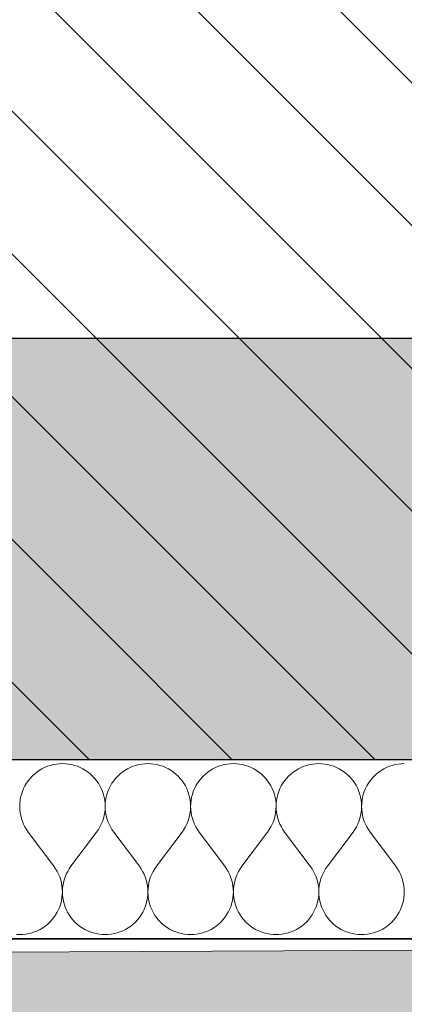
# Model space of a CAD drawing. Header units: millimetres. Extents: x -40276 to 214973, y -147941 to 35228.
# Tile 7 of 256: x -20076 to -19733, y 131 to 1009. Entities that reach past the tile are written whole.
import ezdxf

# ---------------------------------------------------------------- set-up
doc = ezdxf.new("R2010")
doc.units = ezdxf.units.MM
doc.header["$MEASUREMENT"] = 0
doc.linetypes.add('Wipeout_Contour', pattern=[1000, 0, -1000])
for name, color, linetype in [('1._POHLED ZÁPADNÍ_2_0_plochy', 7, 'Continuous'), ('1._POHLED ZÁPADNÍ_2_2D prvky - obecné', 7, 'Continuous'), ('1._POHLED ZÁPADNÍ_2_akustické prvky', 7, 'Continuous'), ('1._POHLED ZÁPADNÍ_2_Nové_Výplně – Řezové', 7, 'Continuous'), ('1._POHLED ZÁPADNÍ_2_Situace - terén', 7, 'Continuous'), ('1._POHLED ZÁPADNÍ_2_Výplně – Řezové', 7, 'Continuous')]:
    doc.layers.add(name, color=color, linetype=linetype)

# ---------------------------------------------------------------- blocks, each defined once
blk = doc.blocks.new('*X2', base_point=(-42174.69, -26223.67))
at = {"layer": '1._POHLED ZÁPADNÍ_2_Nové_Výplně – Řezové', "color": 21, "linetype": 'Continuous', "lineweight": 20, "true_color": 0xffaaaa}
for p, q in [((-20053.93, 342.47), (-20056.36, 341.25)), ((-20051.41, 343.51), (-20053.93, 342.47)), ((-20048.83, 344.37), (-20051.41, 343.51)), ((-20046.2, 345.05), (-20048.83, 344.37)), ((-20043.52, 345.53), (-20046.2, 345.05)), ((-20040.81, 345.82), (-20043.52, 345.53)), ((-20038.1, 345.92), (-20040.81, 345.82)), ((-20035.38, 345.82), (-20038.1, 345.92)), ((-20032.67, 345.53), (-20035.38, 345.82)), ((-20029.99, 345.05), (-20032.67, 345.53)), ((-20027.36, 344.37), (-20029.99, 345.05)), ((-20024.78, 343.51), (-20027.36, 344.37)), ((-20022.26, 342.47), (-20024.78, 343.51)), ((-20019.83, 341.25), (-20022.26, 342.47)), ((-19977.74, 342.47), (-19980.17, 341.25)), ((-19975.22, 343.51), (-19977.74, 342.47)), ((-19972.64, 344.37), (-19975.22, 343.51)), ((-19970.01, 345.05), (-19972.64, 344.37)), ((-19967.33, 345.53), (-19970.01, 345.05)), ((-19964.62, 345.82), (-19967.33, 345.53)), ((-19961.9, 345.92), (-19964.62, 345.82)), ((-19959.19, 345.82), (-19961.9, 345.92)), ((-19956.48, 345.53), (-19959.19, 345.82)), ((-19953.8, 345.05), (-19956.48, 345.53)), ((-19951.17, 344.37), (-19953.8, 345.05)), ((-19948.59, 343.51), (-19951.17, 344.37)), ((-19946.07, 342.47), (-19948.59, 343.51)), ((-19943.64, 341.25), (-19946.07, 342.47)), ((-19901.55, 342.47), (-19903.98, 341.25)), ((-19899.03, 343.51), (-19901.55, 342.47)), ((-19896.45, 344.37), (-19899.03, 343.51)), ((-19893.82, 345.05), (-19896.45, 344.37)), ((-19891.14, 345.53), (-19893.82, 345.05)), ((-19888.43, 345.82), (-19891.14, 345.53)), ((-19885.71, 345.92), (-19888.43, 345.82)), ((-19883, 345.82), (-19885.71, 345.92)), ((-19880.29, 345.53), (-19883, 345.82)), ((-19877.61, 345.05), (-19880.29, 345.53)), ((-19874.98, 344.37), (-19877.61, 345.05)), ((-19872.4, 343.51), (-19874.98, 344.37)), ((-19869.88, 342.47), (-19872.4, 343.51)), ((-19867.45, 341.25), (-19869.88, 342.47)), ((-19825.36, 342.47), (-19827.79, 341.25)), ((-19822.84, 343.51), (-19825.36, 342.47)), ((-19820.26, 344.37), (-19822.84, 343.51)), ((-19817.62, 345.05), (-19820.26, 344.37)), ((-19814.95, 345.53), (-19817.62, 345.05)), ((-19812.24, 345.82), (-19814.95, 345.53)), ((-19809.52, 345.92), (-19812.24, 345.82)), ((-19806.81, 345.82), (-19809.52, 345.92)), ((-19804.1, 345.53), (-19806.81, 345.82)), ((-19801.42, 345.05), (-19804.1, 345.53)), ((-19798.79, 344.37), (-19801.42, 345.05)), ((-19796.21, 343.51), (-19798.79, 344.37)), ((-19793.69, 342.47), (-19796.21, 343.51)), ((-19791.26, 341.25), (-19793.69, 342.47)), ((-19749.16, 342.47), (-19751.6, 341.25)), ((-19746.65, 343.51), (-19749.16, 342.47)), ((-19744.07, 344.37), (-19746.65, 343.51)), ((-19741.43, 345.05), (-19744.07, 344.37)), ((-19738.76, 345.53), (-19741.43, 345.05)), ((-19736.05, 345.82), (-19738.76, 345.53)), ((-19733.33, 345.92), (-19736.05, 345.82)), ((-20065.04, 334.75), (-20066.89, 332.76)), ((-20063.05, 336.6), (-20065.04, 334.75)), ((-20060.93, 338.31), (-20063.05, 336.6)), ((-20058.7, 339.86), (-20060.93, 338.31)), ((-20056.36, 341.25), (-20058.7, 339.86)), ((-20017.49, 339.86), (-20019.83, 341.25)), ((-20015.26, 338.31), (-20017.49, 339.86)), ((-20013.14, 336.6), (-20015.26, 338.31)), ((-20011.15, 334.75), (-20013.14, 336.6)), ((-20009.3, 332.76), (-20011.15, 334.75)), ((-19988.85, 334.75), (-19990.7, 332.76)), ((-19986.86, 336.6), (-19988.85, 334.75)), ((-19984.74, 338.31), (-19986.86, 336.6)), ((-19982.51, 339.86), (-19984.74, 338.31)), ((-19980.17, 341.25), (-19982.51, 339.86)), ((-19941.3, 339.86), (-19943.64, 341.25)), ((-19939.07, 338.31), (-19941.3, 339.86)), ((-19936.95, 336.6), (-19939.07, 338.31)), ((-19934.96, 334.75), (-19936.95, 336.6)), ((-19933.11, 332.76), (-19934.96, 334.75)), ((-19912.66, 334.75), (-19914.51, 332.76)), ((-19910.67, 336.6), (-19912.66, 334.75)), ((-19908.55, 338.31), (-19910.67, 336.6)), ((-19906.32, 339.86), (-19908.55, 338.31)), ((-19903.98, 341.25), (-19906.32, 339.86)), ((-19865.11, 339.86), (-19867.45, 341.25)), ((-19862.88, 338.31), (-19865.11, 339.86)), ((-19860.76, 336.6), (-19862.88, 338.31)), ((-19858.77, 334.75), (-19860.76, 336.6)), ((-19856.92, 332.76), (-19858.77, 334.75)), ((-19836.47, 334.75), (-19838.32, 332.76)), ((-19834.48, 336.6), (-19836.47, 334.75)), ((-19832.36, 338.31), (-19834.48, 336.6)), ((-19830.13, 339.86), (-19832.36, 338.31)), ((-19827.79, 341.25), (-19830.13, 339.86)), ((-19788.92, 339.86), (-19791.26, 341.25)), ((-19786.69, 338.31), (-19788.92, 339.86)), ((-19784.57, 336.6), (-19786.69, 338.31)), ((-19782.58, 334.75), (-19784.57, 336.6)), ((-19780.72, 332.76), (-19782.58, 334.75)), ((-19760.28, 334.75), (-19762.13, 332.76)), ((-19758.29, 336.6), (-19760.28, 334.75)), ((-19756.17, 338.31), (-19758.29, 336.6)), ((-19753.94, 339.86), (-19756.17, 338.31)), ((-19751.6, 341.25), (-19753.94, 339.86)), ((-20071.54, 326.06), (-20072.76, 323.63)), ((-20070.15, 328.4), (-20071.54, 326.06)), ((-20068.6, 330.64), (-20070.15, 328.4)), ((-20066.89, 332.76), (-20068.6, 330.64)), ((-20007.59, 330.64), (-20009.3, 332.76)), ((-20006.04, 328.4), (-20007.59, 330.64)), ((-20004.65, 326.06), (-20006.04, 328.4)), ((-20003.44, 323.63), (-20004.65, 326.06)), ((-19995.35, 326.06), (-19996.56, 323.63)), ((-19993.96, 328.4), (-19995.35, 326.06)), ((-19992.41, 330.64), (-19993.96, 328.4)), ((-19990.7, 332.76), (-19992.41, 330.64)), ((-19931.4, 330.64), (-19933.11, 332.76)), ((-19929.85, 328.4), (-19931.4, 330.64)), ((-19928.46, 326.06), (-19929.85, 328.4)), ((-19927.24, 323.63), (-19928.46, 326.06)), ((-19919.16, 326.06), (-19920.37, 323.63)), ((-19917.77, 328.4), (-19919.16, 326.06)), ((-19916.22, 330.64), (-19917.77, 328.4)), ((-19914.51, 332.76), (-19916.22, 330.64)), ((-19855.21, 330.64), (-19856.92, 332.76)), ((-19853.66, 328.4), (-19855.21, 330.64)), ((-19852.27, 326.06), (-19853.66, 328.4)), ((-19851.05, 323.63), (-19852.27, 326.06)), ((-19842.97, 326.06), (-19844.18, 323.63)), ((-19841.58, 328.4), (-19842.97, 326.06)), ((-19840.03, 330.64), (-19841.58, 328.4)), ((-19838.32, 332.76), (-19840.03, 330.64)), ((-19779.02, 330.64), (-19780.72, 332.76)), ((-19777.47, 328.4), (-19779.02, 330.64)), ((-19776.08, 326.06), (-19777.47, 328.4)), ((-19774.86, 323.63), (-19776.08, 326.06)), ((-19766.78, 326.06), (-19767.99, 323.63)), ((-19765.39, 328.4), (-19766.78, 326.06)), ((-19763.84, 330.64), (-19765.39, 328.4)), ((-19762.13, 332.76), (-19763.84, 330.64)), ((-20074.65, 318.53), (-20075.32, 315.9)), ((-20073.8, 321.12), (-20074.65, 318.53)), ((-20072.76, 323.63), (-20073.8, 321.12)), ((-20002.4, 321.12), (-20003.44, 323.63)), ((-20001.54, 318.53), (-20002.4, 321.12)), ((-20000.87, 315.9), (-20001.54, 318.53)), ((-19998.46, 318.53), (-19999.13, 315.9)), ((-19997.6, 321.12), (-19998.46, 318.53)), ((-19996.56, 323.63), (-19997.6, 321.12)), ((-19926.2, 321.12), (-19927.24, 323.63)), ((-19925.35, 318.53), (-19926.2, 321.12)), ((-19924.68, 315.9), (-19925.35, 318.53)), ((-19922.27, 318.53), (-19922.94, 315.9)), ((-19921.41, 321.12), (-19922.27, 318.53)), ((-19920.37, 323.63), (-19921.41, 321.12)), ((-19850.01, 321.12), (-19851.05, 323.63)), ((-19849.16, 318.53), (-19850.01, 321.12)), ((-19848.49, 315.9), (-19849.16, 318.53)), ((-19846.08, 318.53), (-19846.75, 315.9)), ((-19845.22, 321.12), (-19846.08, 318.53)), ((-19844.18, 323.63), (-19845.22, 321.12)), ((-19773.82, 321.12), (-19774.86, 323.63)), ((-19772.97, 318.53), (-19773.82, 321.12)), ((-19772.29, 315.9), (-19772.97, 318.53)), ((-19769.89, 318.53), (-19770.56, 315.9)), ((-19769.03, 321.12), (-19769.89, 318.53)), ((-19767.99, 323.63), (-19769.03, 321.12)), ((-20076.1, 310.52), (-20076.19, 307.8)), ((-20076.19, 307.8), (-20076.09, 305.08)), ((-20075.81, 313.22), (-20076.1, 310.52)), ((-20075.32, 315.9), (-20075.81, 313.22)), ((-20000.38, 313.22), (-20000.87, 315.9)), ((-20000.1, 310.52), (-20000.38, 313.22)), ((-20000, 307.8), (-20000.1, 310.52)), ((-20000.1, 305.08), (-20000, 307.8)), ((-19999.9, 310.52), (-20000, 307.8)), ((-20000, 307.8), (-19999.9, 305.08)), ((-19999.62, 313.22), (-19999.9, 310.52)), ((-19999.13, 315.9), (-19999.62, 313.22)), ((-19924.19, 313.22), (-19924.68, 315.9)), ((-19923.9, 310.52), (-19924.19, 313.22)), ((-19923.91, 305.08), (-19923.81, 307.8)), ((-19923.81, 307.8), (-19923.9, 310.52)), ((-19923.71, 310.52), (-19923.81, 307.8)), ((-19923.81, 307.8), (-19923.71, 305.08)), ((-19923.42, 313.22), (-19923.71, 310.52)), ((-19922.94, 315.9), (-19923.42, 313.22)), ((-19848, 313.22), (-19848.49, 315.9)), ((-19847.71, 310.52), (-19848, 313.22)), ((-19847.72, 305.08), (-19847.62, 307.8)), ((-19847.62, 307.8), (-19847.71, 310.52)), ((-19847.52, 310.52), (-19847.62, 307.8)), ((-19847.62, 307.8), (-19847.52, 305.08)), ((-19847.23, 313.22), (-19847.52, 310.52)), ((-19846.75, 315.9), (-19847.23, 313.22)), ((-19771.81, 313.22), (-19772.29, 315.9)), ((-19771.52, 310.52), (-19771.81, 313.22)), ((-19771.53, 305.08), (-19771.43, 307.8)), ((-19771.43, 307.8), (-19771.52, 310.52)), ((-19771.33, 310.52), (-19771.43, 307.8)), ((-19771.43, 307.8), (-19771.33, 305.08)), ((-19771.04, 313.22), (-19771.33, 310.52)), ((-19770.56, 315.9), (-19771.04, 313.22)), ((-20076.09, 305.08), (-20075.8, 302.37)), ((-20075.8, 302.37), (-20075.31, 299.7)), ((-20075.31, 299.7), (-20074.64, 297.06)), ((-20001.55, 297.06), (-20000.88, 299.7)), ((-20000.88, 299.7), (-20000.39, 302.37)), ((-20000.39, 302.37), (-20000.1, 305.08)), ((-19999.9, 305.08), (-19999.61, 302.37)), ((-19999.61, 302.37), (-19999.12, 299.7)), ((-19999.12, 299.7), (-19998.45, 297.06)), ((-19925.36, 297.06), (-19924.69, 299.7)), ((-19924.69, 299.7), (-19924.2, 302.37)), ((-19924.2, 302.37), (-19923.91, 305.08)), ((-19923.71, 305.08), (-19923.42, 302.37)), ((-19923.42, 302.37), (-19922.93, 299.7)), ((-19922.93, 299.7), (-19922.26, 297.06)), ((-19849.17, 297.06), (-19848.5, 299.7)), ((-19848.5, 299.7), (-19848.01, 302.37)), ((-19848.01, 302.37), (-19847.72, 305.08)), ((-19847.52, 305.08), (-19847.23, 302.37)), ((-19847.23, 302.37), (-19846.74, 299.7)), ((-19846.74, 299.7), (-19846.07, 297.06)), ((-19772.98, 297.06), (-19772.31, 299.7)), ((-19772.31, 299.7), (-19771.82, 302.37)), ((-19771.82, 302.37), (-19771.53, 305.08)), ((-19771.33, 305.08), (-19771.04, 302.37)), ((-19771.04, 302.37), (-19770.55, 299.7)), ((-19770.55, 299.7), (-19769.88, 297.06)), ((-20074.64, 297.06), (-20073.78, 294.48)), ((-20073.78, 294.48), (-20072.73, 291.97)), ((-20072.73, 291.97), (-20071.52, 289.54)), ((-20004.68, 289.54), (-20003.46, 291.97)), ((-20003.46, 291.97), (-20002.41, 294.48)), ((-20002.41, 294.48), (-20001.55, 297.06)), ((-19998.45, 297.06), (-19997.59, 294.48)), ((-19997.59, 294.48), (-19996.54, 291.97)), ((-19996.54, 291.97), (-19995.32, 289.54)), ((-19928.48, 289.54), (-19927.27, 291.97)), ((-19927.27, 291.97), (-19926.22, 294.48)), ((-19926.22, 294.48), (-19925.36, 297.06)), ((-19922.26, 297.06), (-19921.4, 294.48)), ((-19921.4, 294.48), (-19920.35, 291.97)), ((-19920.35, 291.97), (-19919.13, 289.54)), ((-19852.29, 289.54), (-19851.07, 291.97)), ((-19851.07, 291.97), (-19850.03, 294.48)), ((-19850.03, 294.48), (-19849.17, 297.06)), ((-19846.07, 297.06), (-19845.21, 294.48)), ((-19845.21, 294.48), (-19844.16, 291.97)), ((-19844.16, 291.97), (-19842.94, 289.54)), ((-19776.1, 289.54), (-19774.88, 291.97)), ((-19774.88, 291.97), (-19773.84, 294.48)), ((-19773.84, 294.48), (-19772.98, 297.06)), ((-19769.88, 297.06), (-19769.02, 294.48)), ((-19769.02, 294.48), (-19767.97, 291.97)), ((-19767.97, 291.97), (-19766.75, 289.54)), ((-20071.52, 289.54), (-20070.12, 287.2)), ((-20070.12, 287.2), (-20068.57, 284.96)), ((-20045.71, 254.49), (-20068.57, 284.96)), ((-20030.48, 254.49), (-20007.62, 284.96)), ((-20007.62, 284.96), (-20006.07, 287.2)), ((-20006.07, 287.2), (-20004.68, 289.54)), ((-19995.32, 289.54), (-19993.93, 287.2)), ((-19993.93, 287.2), (-19992.38, 284.96)), ((-19969.52, 254.49), (-19992.38, 284.96)), ((-19954.29, 254.49), (-19931.43, 284.96)), ((-19931.43, 284.96), (-19929.88, 287.2)), ((-19929.88, 287.2), (-19928.48, 289.54)), ((-19919.13, 289.54), (-19917.74, 287.2)), ((-19917.74, 287.2), (-19916.19, 284.96)), ((-19893.33, 254.49), (-19916.19, 284.96)), ((-19878.1, 254.49), (-19855.24, 284.96)), ((-19855.24, 284.96), (-19853.68, 287.2)), ((-19853.68, 287.2), (-19852.29, 289.54)), ((-19842.94, 289.54), (-19841.55, 287.2)), ((-19841.55, 287.2), (-19840, 284.96)), ((-19817.14, 254.49), (-19840, 284.96)), ((-19801.9, 254.49), (-19779.05, 284.96)), ((-19779.05, 284.96), (-19777.49, 287.2)), ((-19777.49, 287.2), (-19776.1, 289.54)), ((-19766.75, 289.54), (-19765.36, 287.2)), ((-19765.36, 287.2), (-19763.81, 284.96)), ((-19740.95, 254.49), (-19763.81, 284.96)), ((-20044.16, 252.25), (-20045.71, 254.49)), ((-20030.48, 254.49), (-20032.03, 252.25)), ((-19967.97, 252.25), (-19969.52, 254.49)), ((-19954.29, 254.49), (-19955.84, 252.25)), ((-19891.78, 252.25), (-19893.33, 254.49)), ((-19878.1, 254.49), (-19879.65, 252.25)), ((-19815.59, 252.25), (-19817.14, 254.49)), ((-19801.9, 254.49), (-19803.46, 252.25)), ((-19739.4, 252.25), (-19740.95, 254.49)), ((-20042.77, 249.92), (-20044.16, 252.25)), ((-20041.55, 247.48), (-20042.77, 249.92)), ((-20040.51, 244.97), (-20041.55, 247.48)), ((-20034.64, 247.48), (-20035.68, 244.97)), ((-20033.42, 249.92), (-20034.64, 247.48)), ((-20032.03, 252.25), (-20033.42, 249.92)), ((-19966.58, 249.92), (-19967.97, 252.25)), ((-19965.36, 247.48), (-19966.58, 249.92)), ((-19964.32, 244.97), (-19965.36, 247.48)), ((-19958.45, 247.48), (-19959.49, 244.97)), ((-19957.23, 249.92), (-19958.45, 247.48)), ((-19955.84, 252.25), (-19957.23, 249.92)), ((-19890.39, 249.92), (-19891.78, 252.25)), ((-19889.17, 247.48), (-19890.39, 249.92)), ((-19888.13, 244.97), (-19889.17, 247.48)), ((-19882.26, 247.48), (-19883.3, 244.97)), ((-19881.04, 249.92), (-19882.26, 247.48)), ((-19879.65, 252.25), (-19881.04, 249.92)), ((-19814.2, 249.92), (-19815.59, 252.25)), ((-19812.98, 247.48), (-19814.2, 249.92)), ((-19811.94, 244.97), (-19812.98, 247.48)), ((-19806.07, 247.48), (-19807.11, 244.97)), ((-19804.85, 249.92), (-19806.07, 247.48)), ((-19803.46, 252.25), (-19804.85, 249.92)), ((-19738.01, 249.92), (-19739.4, 252.25)), ((-19736.79, 247.48), (-19738.01, 249.92)), ((-19735.75, 244.97), (-19736.79, 247.48)), ((-20039.65, 242.39), (-20040.51, 244.97)), ((-20038.97, 239.76), (-20039.65, 242.39)), ((-20038.49, 237.08), (-20038.97, 239.76)), ((-20038.19, 234.37), (-20038.49, 237.08)), ((-20037.7, 237.08), (-20038, 234.37)), ((-20037.22, 239.76), (-20037.7, 237.08)), ((-20036.54, 242.39), (-20037.22, 239.76)), ((-20035.68, 244.97), (-20036.54, 242.39)), ((-19963.46, 242.39), (-19964.32, 244.97)), ((-19962.78, 239.76), (-19963.46, 242.39)), ((-19962.3, 237.08), (-19962.78, 239.76)), ((-19962, 234.37), (-19962.3, 237.08)), ((-19961.51, 237.08), (-19961.81, 234.37)), ((-19961.03, 239.76), (-19961.51, 237.08)), ((-19960.35, 242.39), (-19961.03, 239.76)), ((-19959.49, 244.97), (-19960.35, 242.39)), ((-19887.27, 242.39), (-19888.13, 244.97)), ((-19886.59, 239.76), (-19887.27, 242.39)), ((-19886.11, 237.08), (-19886.59, 239.76)), ((-19885.81, 234.37), (-19886.11, 237.08)), ((-19885.32, 237.08), (-19885.62, 234.37)), ((-19884.84, 239.76), (-19885.32, 237.08)), ((-19884.16, 242.39), (-19884.84, 239.76)), ((-19883.3, 244.97), (-19884.16, 242.39)), ((-19811.08, 242.39), (-19811.94, 244.97)), ((-19810.4, 239.76), (-19811.08, 242.39)), ((-19809.92, 237.08), (-19810.4, 239.76)), ((-19809.62, 234.37), (-19809.92, 237.08)), ((-19809.13, 237.08), (-19809.42, 234.37)), ((-19808.65, 239.76), (-19809.13, 237.08)), ((-19807.97, 242.39), (-19808.65, 239.76)), ((-19807.11, 244.97), (-19807.97, 242.39)), ((-19734.88, 242.39), (-19735.75, 244.97)), ((-19734.21, 239.76), (-19734.88, 242.39)), ((-19733.72, 237.08), (-19734.21, 239.76)), ((-19733.43, 234.37), (-19733.72, 237.08)), ((-20038.48, 226.23), (-20038.19, 228.94)), ((-20038.1, 231.66), (-20038.19, 234.37)), ((-20038.19, 228.94), (-20038.1, 231.66)), ((-20038, 234.37), (-20038.1, 231.66)), ((-20038.1, 231.66), (-20038, 228.94)), ((-20038, 228.94), (-20037.71, 226.23)), ((-19962.29, 226.23), (-19962, 228.94)), ((-19961.9, 231.66), (-19962, 234.37)), ((-19962, 228.94), (-19961.9, 231.66)), ((-19961.81, 234.37), (-19961.9, 231.66)), ((-19961.9, 231.66), (-19961.81, 228.94)), ((-19961.81, 228.94), (-19961.52, 226.23)), ((-19886.1, 226.23), (-19885.81, 228.94)), ((-19885.71, 231.66), (-19885.81, 234.37)), ((-19885.81, 228.94), (-19885.71, 231.66)), ((-19885.62, 234.37), (-19885.71, 231.66)), ((-19885.71, 231.66), (-19885.62, 228.94)), ((-19885.62, 228.94), (-19885.33, 226.23)), ((-19809.91, 226.23), (-19809.62, 228.94)), ((-19809.52, 231.66), (-19809.62, 234.37)), ((-19809.62, 228.94), (-19809.52, 231.66)), ((-19809.42, 234.37), (-19809.52, 231.66)), ((-19809.52, 231.66), (-19809.43, 228.94)), ((-19809.43, 228.94), (-19809.14, 226.23)), ((-19733.72, 226.23), (-19733.43, 228.94)), ((-19733.33, 231.66), (-19733.43, 234.37)), ((-19733.43, 228.94), (-19733.33, 231.66)), ((-20040.49, 218.34), (-20039.63, 220.92)), ((-20039.63, 220.92), (-20038.96, 223.55)), ((-20038.96, 223.55), (-20038.48, 226.23)), ((-20037.71, 226.23), (-20037.23, 223.55)), ((-20037.23, 223.55), (-20036.56, 220.92)), ((-20036.56, 220.92), (-20035.7, 218.34)), ((-19964.3, 218.34), (-19963.44, 220.92)), ((-19963.44, 220.92), (-19962.77, 223.55)), ((-19962.77, 223.55), (-19962.29, 226.23)), ((-19961.52, 226.23), (-19961.04, 223.55)), ((-19961.04, 223.55), (-19960.37, 220.92)), ((-19960.37, 220.92), (-19959.51, 218.34)), ((-19888.11, 218.34), (-19887.25, 220.92)), ((-19887.25, 220.92), (-19886.58, 223.55)), ((-19886.58, 223.55), (-19886.1, 226.23)), ((-19885.33, 226.23), (-19884.85, 223.55)), ((-19884.85, 223.55), (-19884.18, 220.92)), ((-19884.18, 220.92), (-19883.32, 218.34)), ((-19811.92, 218.34), (-19811.06, 220.92)), ((-19811.06, 220.92), (-19810.39, 223.55)), ((-19810.39, 223.55), (-19809.91, 226.23)), ((-19809.14, 226.23), (-19808.66, 223.55)), ((-19808.66, 223.55), (-19807.99, 220.92)), ((-19807.99, 220.92), (-19807.13, 218.34)), ((-19735.73, 218.34), (-19734.87, 220.92)), ((-19734.87, 220.92), (-19734.2, 223.55)), ((-19734.2, 223.55), (-19733.72, 226.23)), ((-20045.69, 208.81), (-20044.13, 211.05)), ((-20044.13, 211.05), (-20042.75, 213.39)), ((-20042.75, 213.39), (-20041.53, 215.82)), ((-20041.53, 215.82), (-20040.49, 218.34)), ((-20035.7, 218.34), (-20034.66, 215.82)), ((-20034.66, 215.82), (-20033.44, 213.39)), ((-20033.44, 213.39), (-20032.06, 211.05)), ((-20032.06, 211.05), (-20030.51, 208.81)), ((-19969.49, 208.81), (-19967.94, 211.05)), ((-19967.94, 211.05), (-19966.56, 213.39)), ((-19966.56, 213.39), (-19965.34, 215.82)), ((-19965.34, 215.82), (-19964.3, 218.34)), ((-19959.51, 218.34), (-19958.47, 215.82)), ((-19958.47, 215.82), (-19957.25, 213.39)), ((-19957.25, 213.39), (-19955.87, 211.05)), ((-19955.87, 211.05), (-19954.31, 208.81)), ((-19893.3, 208.81), (-19891.75, 211.05)), ((-19891.75, 211.05), (-19890.37, 213.39)), ((-19890.37, 213.39), (-19889.15, 215.82)), ((-19889.15, 215.82), (-19888.11, 218.34)), ((-19883.32, 218.34), (-19882.28, 215.82)), ((-19882.28, 215.82), (-19881.06, 213.39)), ((-19881.06, 213.39), (-19879.68, 211.05)), ((-19879.68, 211.05), (-19878.12, 208.81)), ((-19817.11, 208.81), (-19815.56, 211.05)), ((-19815.56, 211.05), (-19814.18, 213.39)), ((-19814.18, 213.39), (-19812.96, 215.82)), ((-19812.96, 215.82), (-19811.92, 218.34)), ((-19807.13, 218.34), (-19806.09, 215.82)), ((-19806.09, 215.82), (-19804.87, 213.39)), ((-19804.87, 213.39), (-19803.48, 211.05)), ((-19803.48, 211.05), (-19801.93, 208.81)), ((-19740.92, 208.81), (-19739.37, 211.05)), ((-19739.37, 211.05), (-19737.99, 213.39)), ((-19737.99, 213.39), (-19736.77, 215.82)), ((-19736.77, 215.82), (-19735.73, 218.34)), ((-20053.35, 201.14), (-20051.24, 202.85)), ((-20051.24, 202.85), (-20049.24, 204.7)), ((-20049.24, 204.7), (-20047.39, 206.69)), ((-20047.39, 206.69), (-20045.69, 208.81)), ((-20030.51, 208.81), (-20028.8, 206.69)), ((-20028.8, 206.69), (-20026.95, 204.7)), ((-20026.95, 204.7), (-20024.96, 202.85)), ((-20024.96, 202.85), (-20022.84, 201.14)), ((-19977.16, 201.14), (-19975.04, 202.85)), ((-19975.04, 202.85), (-19973.05, 204.7)), ((-19973.05, 204.7), (-19971.2, 206.69)), ((-19971.2, 206.69), (-19969.49, 208.81)), ((-19954.31, 208.81), (-19952.61, 206.69)), ((-19952.61, 206.69), (-19950.76, 204.7)), ((-19950.76, 204.7), (-19948.76, 202.85)), ((-19948.76, 202.85), (-19946.65, 201.14)), ((-19900.97, 201.14), (-19898.85, 202.85)), ((-19898.85, 202.85), (-19896.86, 204.7)), ((-19896.86, 204.7), (-19895.01, 206.69)), ((-19895.01, 206.69), (-19893.3, 208.81)), ((-19878.12, 208.81), (-19876.42, 206.69)), ((-19876.42, 206.69), (-19874.57, 204.7)), ((-19874.57, 204.7), (-19872.57, 202.85)), ((-19872.57, 202.85), (-19870.46, 201.14)), ((-19824.78, 201.14), (-19822.66, 202.85)), ((-19822.66, 202.85), (-19820.67, 204.7)), ((-19820.67, 204.7), (-19818.82, 206.69)), ((-19818.82, 206.69), (-19817.11, 208.81)), ((-19801.93, 208.81), (-19800.23, 206.69)), ((-19800.23, 206.69), (-19798.37, 204.7)), ((-19798.37, 204.7), (-19796.38, 202.85)), ((-19796.38, 202.85), (-19794.27, 201.14)), ((-19748.59, 201.14), (-19746.47, 202.85)), ((-19746.47, 202.85), (-19744.48, 204.7)), ((-19744.48, 204.7), (-19742.63, 206.69)), ((-19742.63, 206.69), (-19740.92, 208.81)), ((-20078.91, 193.63), (-20076.19, 193.54)), ((-20076.19, 193.54), (-20073.47, 193.63)), ((-20073.47, 193.63), (-20070.77, 193.92)), ((-20070.77, 193.92), (-20068.09, 194.41)), ((-20068.09, 194.41), (-20065.45, 195.08)), ((-20065.45, 195.08), (-20062.87, 195.94)), ((-20062.87, 195.94), (-20060.36, 196.98)), ((-20060.36, 196.98), (-20057.93, 198.2)), ((-20057.93, 198.2), (-20055.59, 199.59)), ((-20055.59, 199.59), (-20053.35, 201.14)), ((-20022.84, 201.14), (-20020.6, 199.59)), ((-20020.6, 199.59), (-20018.26, 198.2)), ((-20018.26, 198.2), (-20015.83, 196.98)), ((-20015.83, 196.98), (-20013.32, 195.94)), ((-20013.32, 195.94), (-20010.74, 195.08)), ((-20010.74, 195.08), (-20008.1, 194.41)), ((-20008.1, 194.41), (-20005.42, 193.92)), ((-20005.42, 193.92), (-20002.72, 193.63)), ((-20002.72, 193.63), (-20000, 193.54)), ((-20000, 193.54), (-19997.28, 193.63)), ((-19997.28, 193.63), (-19994.58, 193.92)), ((-19994.58, 193.92), (-19991.9, 194.41)), ((-19991.9, 194.41), (-19989.26, 195.08)), ((-19989.26, 195.08), (-19986.68, 195.94)), ((-19986.68, 195.94), (-19984.17, 196.98)), ((-19984.17, 196.98), (-19981.74, 198.2)), ((-19981.74, 198.2), (-19979.4, 199.59)), ((-19979.4, 199.59), (-19977.16, 201.14)), ((-19946.65, 201.14), (-19944.41, 199.59)), ((-19944.41, 199.59), (-19942.07, 198.2)), ((-19942.07, 198.2), (-19939.64, 196.98)), ((-19939.64, 196.98), (-19937.13, 195.94)), ((-19937.13, 195.94), (-19934.55, 195.08)), ((-19934.55, 195.08), (-19931.91, 194.41)), ((-19931.91, 194.41), (-19929.23, 193.92)), ((-19929.23, 193.92), (-19926.53, 193.63)), ((-19926.53, 193.63), (-19923.81, 193.54)), ((-19923.81, 193.54), (-19921.09, 193.63)), ((-19921.09, 193.63), (-19918.39, 193.92)), ((-19918.39, 193.92), (-19915.71, 194.41)), ((-19915.71, 194.41), (-19913.07, 195.08)), ((-19913.07, 195.08), (-19910.49, 195.94)), ((-19910.49, 195.94), (-19907.98, 196.98)), ((-19907.98, 196.98), (-19905.55, 198.2)), ((-19905.55, 198.2), (-19903.21, 199.59)), ((-19903.21, 199.59), (-19900.97, 201.14)), ((-19870.46, 201.14), (-19868.22, 199.59)), ((-19868.22, 199.59), (-19865.88, 198.2)), ((-19865.88, 198.2), (-19863.45, 196.98)), ((-19863.45, 196.98), (-19860.94, 195.94)), ((-19860.94, 195.94), (-19858.36, 195.08)), ((-19858.36, 195.08), (-19855.72, 194.41)), ((-19855.72, 194.41), (-19853.04, 193.92)), ((-19853.04, 193.92), (-19850.34, 193.63)), ((-19850.34, 193.63), (-19847.62, 193.54)), ((-19847.62, 193.54), (-19844.9, 193.63)), ((-19844.9, 193.63), (-19842.2, 193.92)), ((-19842.2, 193.92), (-19839.52, 194.41)), ((-19839.52, 194.41), (-19836.88, 195.08)), ((-19836.88, 195.08), (-19834.3, 195.94)), ((-19834.3, 195.94), (-19831.79, 196.98)), ((-19831.79, 196.98), (-19829.36, 198.2)), ((-19829.36, 198.2), (-19827.02, 199.59)), ((-19827.02, 199.59), (-19824.78, 201.14)), ((-19794.27, 201.14), (-19792.03, 199.59)), ((-19792.03, 199.59), (-19789.69, 198.2)), ((-19789.69, 198.2), (-19787.26, 196.98)), ((-19787.26, 196.98), (-19784.75, 195.94)), ((-19784.75, 195.94), (-19782.17, 195.08)), ((-19782.17, 195.08), (-19779.53, 194.41)), ((-19779.53, 194.41), (-19776.85, 193.92)), ((-19776.85, 193.92), (-19774.15, 193.63)), ((-19774.15, 193.63), (-19771.43, 193.54)), ((-19771.43, 193.54), (-19768.71, 193.63)), ((-19768.71, 193.63), (-19766, 193.92)), ((-19766, 193.92), (-19763.33, 194.41)), ((-19763.33, 194.41), (-19760.69, 195.08)), ((-19760.69, 195.08), (-19758.11, 195.94)), ((-19758.11, 195.94), (-19755.6, 196.98)), ((-19755.6, 196.98), (-19753.16, 198.2)), ((-19753.16, 198.2), (-19750.83, 199.59)), ((-19750.83, 199.59), (-19748.59, 201.14))]:
    blk.add_line(p, q, dxfattribs=at)

msp = doc.modelspace()

# ---------------------------------------------------------------- hatches: boundary and pattern name
at = {"layer": '1._POHLED ZÁPADNÍ_2_0_plochy', "linetype": 'Continuous', "lineweight": 0, "true_color": 0x725616}
msp.add_hatch(color=46, dxfattribs=at).paths.add_polyline_path([(-40276.11, 380.05), (-40276.11, -1043.68), (-26430.13, -1753.82), (-207.83, -1407.24, 0.378179), (2221.6, 744.43), (1454.58, 22244.44), (546.81, 28172.03), (-1346.6, 35227.52), (-3442.11, 35227.52), (-1029.19, 25664.88), (-238.38, 17796.01), (-239.22, 14109.25), (861.41, 14093.65), (783.04, 8563.06), (-240.47, 8577.57), (-242.36, 270.44), (-4572.17, 250.22), (-4572.63, 350.63), (-5872.68, 344.56), (-5872.22, 244.16), (-7761.04, 235.34), (-7759.92, 351.1), (-8809.82, 361.27), (-8811.09, 230.44), (-11400.33, 218.35), (-11400.37, 351.08), (-12450.37, 350.77), (-12450.33, 213.45), (-13471.16, 208.68), (-13473.3, 368.51), (-14863.29, 349.89), (-14861.31, 202.19), (-20482.16, 175.95), (-20484.75, 349.86), (-26651.76, 257.8), (-26680.1, 83.42), (-26744.58, -483.48), (-39549.98, 311.19)])
at = {"layer": '1._POHLED ZÁPADNÍ_2_0_plochy', "linetype": 'Continuous', "lineweight": 20, "true_color": 0xffaaaa}
h = msp.add_hatch(dxfattribs=at)
h.set_pattern_fill('Izolační_tvárnice_0002', color=21, style=0, pattern_type=2)
h.set_pattern_definition([(315, (-10360.18, 9405.31), (63.6396, 63.6396), [])])
h.paths.add_polyline_path([(-10906.33, 18690.21), (-10970.68, 9084.15), (-20311.44, 10009.93), (-20479.41, 269.75), (-242.33, 419.76), (-238.38, 17796.01)])
at = {"layer": '1._POHLED ZÁPADNÍ_2_Výplně – Řezové', "linetype": 'Continuous', "lineweight": 13}
msp.add_hatch(color=254, dxfattribs=at).paths.add_polyline_path([(-20106.49, 349.73), (-18851.3, 349.73), (-18851.3, 724.73), (-20099.89, 724.73)])

# ---------------------------------------------------------------- linework, layer by layer
at = {"layer": '1._POHLED ZÁPADNÍ_2_0_plochy', "color": 7, "linetype": 'Continuous', "lineweight": 13, "flags": 128}
msp.add_lwpolyline([(-8811.09, 230.44), (-11400.33, 218.35), (-11400.37, 351.08), (-12450.37, 350.77), (-12450.33, 213.45), (-13471.16, 208.68), (-13473.3, 368.51), (-14863.29, 349.89), (-14861.31, 202.19), (-20482.16, 175.95), (-20484.75, 349.86), (-26651.76, 257.8)], dxfattribs=at)
at = {"layer": '1._POHLED ZÁPADNÍ_2_2D prvky - obecné', "color": 7, "linetype": 'Continuous', "lineweight": 25}
msp.add_line((-18850.64, 724.73), (-20099.89, 724.73), dxfattribs=at)
at = {"layer": '1._POHLED ZÁPADNÍ_2_Situace - terén', "color": 8, "linetype": 'Continuous', "lineweight": 13, "flags": 128}
msp.add_lwpolyline([(-20481.55, 312.49), (-20481.55, 349.73), (-13608.15, 349.73)], close=True, dxfattribs=at)

# ---------------------------------------------------------------- next in the draw order: wipeouts: each hides what was drawn before it
at = {"color": 254, "linetype": 'Wipeout_Contour', "lineweight": 0, "ltscale": 97838.106319}
msp.add_wipeout([(-20636.3, 349.73), (-20636.3, 189.73), (-18851.3, 189.73), (-18851.3, 339.73), (-18851.3, 349.73)], dxfattribs=at).dxf.layer = '1._POHLED ZÁPADNÍ_2_Nové_Výplně – Řezové'

# ---------------------------------------------------------------- next in the draw order: linework, layer by layer
at = {"layer": '1._POHLED ZÁPADNÍ_2_2D prvky - obecné', "color": 7, "linetype": 'Continuous', "lineweight": 25}
msp.add_line((-20481.55, 349.73), (-18850.64, 349.73), dxfattribs=at)
at = {"layer": '1._POHLED ZÁPADNÍ_2_akustické prvky', "color": 1, "linetype": 'Continuous', "lineweight": 35}
msp.add_line((-18850.64, 189.73), (-20636.3, 189.73), dxfattribs=at)

# ---------------------------------------------------------------- next in the draw order: block references
at = {"layer": '1._POHLED ZÁPADNÍ_2_0_plochy', "color": 9, "linetype": 'Continuous', "lineweight": 13}
msp.add_blockref('*X2', (-42174.69, -26223.67), dxfattribs=at)

doc.saveas('drawing.dxf')
